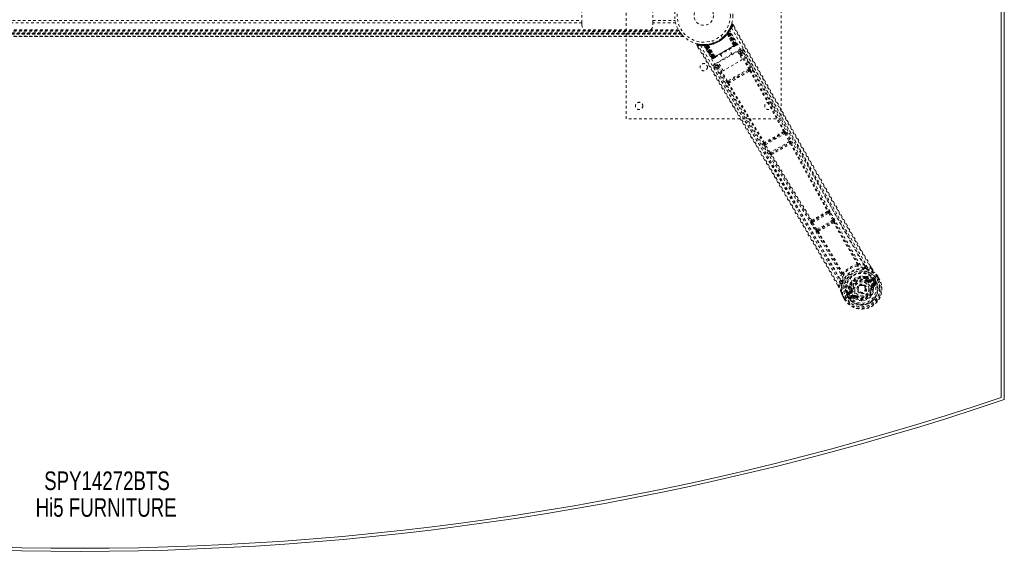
# Model space of a CAD drawing. Header units: inches. Extents: x 7.1 to 78.6, y 19.8 to 61.3.
# Tile 3 of 4: x 40.5 to 78.6, y 19.8 to 40.4. Entities that reach past the tile are written whole.
import ezdxf

# ---------------------------------------------------------------- set-up
doc = ezdxf.new("R2010")
doc.units = ezdxf.units.IN
doc.header["$MEASUREMENT"] = 0
doc.linetypes.add('SLD-Dashed', pattern=[0.075, 0.05, -0.025])
doc.linetypes.add('SLD-Solid', pattern=[0])
doc.layers.add('HI5-SYMBOLTEXT', color=5, linetype='SLD-Solid')
doc.styles.add('SLDTEXTSTYLE0', font='TXT', dxfattribs={"width": 0.75})

# ---------------------------------------------------------------- blocks, each defined once
blk = doc.blocks.new('SW_NOTE_0')
at = {"layer": 'HI5-SYMBOLTEXT', "color": 0, "char_height": 0.72, "attachment_point": 1, "style": 'SLDTEXTSTYLE0'}
for s, insert in [('SPY14272BTS', (0, 0.928)), ('Hi5 FURNITURE', (-0.332, -0.107))]:
    blk.add_mtext(s, dxfattribs=dict(at, insert=insert))

msp = doc.modelspace()

# ---------------------------------------------------------------- linework, layer by layer
at = {"color": 7, "linetype": 'SLD-Solid', "lineweight": 15}
for p, q in [((78.472, 55.348), (78.472, 25.767)), ((78.472, 25.767), (78.472, 55.348)), ((78.59, 55.432), (78.59, 25.682))]:
    msp.add_line(p, q, dxfattribs=at)
at = {"color": 7, "linetype": 'SLD-Dashed', "lineweight": 0}
for p, q in [((63.965, 36.557), (63.965, 44.557)), ((69.965, 44.557), (69.965, 36.557)), ((62.25, 40.276), (62.25, 40.839)), ((65, 40.276), (65, 40.839)), ((19.694, 40.002), (65.987, 40.002)), ((23.43, 40.36), (62.25, 40.36)), ((62.25, 40.276), (23.43, 40.276)), ((62.25, 40.192), (62.25, 40.276)), ((65, 40.36), (65.858, 40.36)), ((65.876, 40.276), (65, 40.276)), ((65, 40.276), (65, 40.192)), ((67.987, 40.08), (67.93, 39.974)), ((67.952, 40.012), (67.945, 39.999)), ((68.039, 40.212), (67.991, 40.091)), ((68.093, 40.217), (68.067, 40.203)), ((68.135, 40.143), (68.093, 40.217)), ((19.5, 39.752), (66.181, 39.752)), ((66.18, 39.752), (19.501, 39.752)), ((19.502, 39.752), (66.179, 39.752)), ((66.167, 39.764), (19.513, 39.764)), ((66.097, 39.842), (19.584, 39.842)), ((19.584, 39.842), (66.097, 39.842)), ((19.588, 39.847), (66.093, 39.847)), ((19.589, 39.848), (66.092, 39.848)), ((66.09, 39.851), (19.591, 39.851)), ((19.591, 39.851), (66.09, 39.851)), ((66.08, 39.863), (19.6, 39.863)), ((66.077, 39.867), (19.604, 39.867)), ((19.605, 39.869), (66.076, 39.869)), ((19.607, 39.871), (66.074, 39.871)), ((19.623, 39.893), (66.057, 39.893)), ((19.668, 39.959), (66.013, 39.959)), ((19.683, 39.984), (65.997, 39.984)), ((64.75, 39.942), (62.5, 39.942)), ((66.074, 39.871), (66.09, 39.851)), ((66.092, 39.848), (66.097, 39.842)), ((66.097, 39.842), (66.093, 39.847)), ((67.692, 39.699), (67.644, 39.782)), ((67.852, 39.861), (67.85, 39.859)), ((67.868, 39.839), (67.867, 39.837)), ((68.124, 39.383), (67.867, 39.837)), ((67.868, 39.839), (68.126, 39.383)), ((67.879, 39.896), (67.902, 39.879)), ((67.881, 39.899), (67.897, 39.923)), ((67.881, 39.899), (67.904, 39.882)), ((67.892, 39.916), (67.89, 39.912)), ((67.89, 39.912), (67.913, 39.895)), ((67.891, 39.885), (67.892, 39.886)), ((68.15, 39.398), (67.891, 39.885)), ((67.933, 39.951), (67.892, 39.886)), ((67.892, 39.916), (67.916, 39.899)), ((67.892, 39.886), (68.151, 39.399)), ((67.894, 39.917), (67.893, 39.916)), ((67.934, 39.98), (67.894, 39.917)), ((67.897, 39.923), (67.901, 39.928)), ((67.897, 39.923), (67.921, 39.907)), ((67.901, 39.928), (67.906, 39.936)), ((67.901, 39.928), (67.925, 39.912)), ((67.902, 39.879), (68.172, 39.411)), ((68.175, 39.413), (67.904, 39.882)), ((68.188, 39.42), (67.913, 39.895)), ((67.916, 39.899), (68.191, 39.422)), ((67.925, 39.912), (67.921, 39.907)), ((67.921, 39.907), (68.199, 39.426)), ((67.93, 39.942), (67.925, 39.941)), ((68.203, 39.429), (67.925, 39.912)), ((68.209, 39.428), (67.931, 39.954)), ((68.209, 39.433), (67.933, 39.951)), ((67.952, 39.983), (67.944, 39.97)), ((68.225, 39.442), (67.944, 39.97)), ((68.236, 39.448), (67.952, 39.983)), ((66.696, 39.41), (66.739, 39.338)), ((66.722, 39.426), (66.728, 39.455)), ((66.853, 39.44), (66.728, 39.455)), ((66.96, 39.43), (66.944, 39.43)), ((66.985, 39.416), (66.969, 39.416)), ((67.29, 38.902), (66.969, 39.416)), ((67.055, 39.433), (66.981, 39.43)), ((67.302, 38.909), (66.985, 39.416)), ((67.005, 39.419), (67.322, 38.916)), ((67.083, 39.419), (67.006, 39.416)), ((67.318, 38.918), (67.006, 39.416)), ((67.045, 39.404), (67.043, 39.433)), ((67.043, 39.433), (67.049, 39.433)), ((67.045, 39.404), (67.324, 38.921)), ((67.051, 39.404), (67.045, 39.404)), ((67.051, 39.404), (67.049, 39.433)), ((67.328, 38.924), (67.051, 39.404)), ((67.057, 39.434), (67.055, 39.433)), ((67.062, 39.434), (67.058, 39.434)), ((67.06, 39.405), (67.058, 39.434)), ((67.336, 38.928), (67.06, 39.405)), ((67.065, 39.405), (67.062, 39.434)), ((67.065, 39.405), (67.339, 38.93)), ((67.077, 39.435), (67.081, 39.436)), ((67.08, 39.407), (67.077, 39.435)), ((67.08, 39.407), (67.352, 38.937)), ((67.084, 39.407), (67.081, 39.436)), ((67.083, 39.419), (67.085, 39.42)), ((67.375, 38.951), (67.083, 39.419)), ((67.355, 38.939), (67.084, 39.407)), ((67.085, 39.42), (67.377, 38.952)), ((67.128, 39.442), (67.125, 39.441)), ((67.138, 39.417), (67.136, 39.417)), ((67.402, 38.965), (67.136, 39.417)), ((67.138, 39.417), (67.403, 38.967)), ((67.297, 39.582), (67.346, 39.499)), ((68.199, 39.426), (67.328, 38.924)), ((67.339, 38.93), (68.188, 39.42)), ((67.346, 39.499), (67.348, 39.5)), ((68.172, 39.411), (67.355, 38.939)), ((68.377, 39.255), (67.387, 38.683)), ((68.063, 39.046), (67.947, 39.248)), ((68.124, 39.383), (68.126, 39.383)), ((68.14, 39.359), (68.198, 39.392)), ((68.151, 39.399), (68.15, 39.398)), ((68.151, 39.399), (68.209, 39.433)), ((68.172, 39.411), (68.175, 39.413)), ((68.202, 39.395), (68.205, 39.397)), ((68.213, 39.401), (68.217, 39.404)), ((68.217, 39.404), (68.216, 39.406)), ((68.223, 39.407), (68.223, 39.407)), ((68.224, 39.408), (68.227, 39.41)), ((68.225, 39.442), (68.236, 39.448)), ((67.29, 38.902), (67.302, 38.909)), ((67.318, 38.918), (67.375, 38.951)), ((67.327, 38.891), (67.331, 38.892)), ((67.332, 38.893), (67.332, 38.893)), ((67.339, 38.897), (67.343, 38.899)), ((67.351, 38.903), (67.354, 38.905)), ((67.352, 38.937), (67.355, 38.939)), ((67.358, 38.908), (67.416, 38.941)), ((67.377, 38.952), (67.375, 38.951)), ((67.402, 38.965), (67.403, 38.967)), ((67.527, 38.737), (68.273, 39.167)), ((67.609, 39.053), (67.725, 38.851)), ((68.456, 38.85), (67.71, 38.42)), ((68.273, 39.167), (68.456, 38.85)), ((68.291, 39.135), (68.408, 39.203)), ((68.32, 39.086), (68.356, 39.107)), ((68.342, 39.047), (68.379, 39.068)), ((68.379, 39.068), (68.703, 38.493)), ((68.418, 39.09), (68.742, 38.515)), ((68.469, 39.186), (68.458, 39.199)), ((68.47, 39.184), (68.465, 39.192)), ((68.471, 39.182), (68.47, 39.184)), ((68.871, 38.474), (68.471, 39.183)), ((67.395, 38.586), (67.401, 38.569)), ((67.398, 38.576), (67.403, 38.568)), ((67.403, 38.568), (67.403, 38.566)), ((67.403, 38.566), (67.817, 37.865)), ((67.417, 38.631), (67.545, 38.705)), ((67.51, 38.566), (67.846, 37.998)), ((67.574, 38.655), (67.526, 38.628)), ((67.71, 38.42), (67.527, 38.737)), ((67.596, 38.616), (67.548, 38.589)), ((67.884, 38.021), (67.548, 38.589)), ((68.703, 38.493), (67.884, 38.021)), ((68.676, 38.427), (67.955, 38.011)), ((68.717, 38.45), (68.676, 38.427)), ((68.708, 38.391), (68.75, 38.416)), ((67.955, 38.011), (67.914, 37.987)), ((67.928, 37.941), (67.97, 37.965)), ((69.965, 36.557), (63.965, 36.557)), ((70.077, 36.024), (69.336, 35.596)), ((69.352, 35.553), (70.106, 35.989)), ((70.071, 36.023), (70.077, 36.024)), ((70.094, 36.084), (70.087, 36.083)), ((70.106, 35.989), (70.273, 35.678)), ((70.145, 36.01), (70.312, 35.699)), ((69.279, 35.617), (69.275, 35.611)), ((69.314, 35.53), (69.499, 35.23)), ((69.336, 35.596), (69.339, 35.601)), ((69.537, 35.254), (69.352, 35.553)), ((70.273, 35.678), (69.537, 35.254)), ((69.571, 35.221), (70.284, 35.632)), ((70.284, 35.632), (70.283, 35.632)), ((70.345, 35.614), (70.345, 35.615)), ((69.556, 35.159), (69.556, 35.159)), ((69.572, 35.221), (69.571, 35.221)), ((71.775, 32.938), (71.159, 32.582)), ((71.173, 32.538), (71.807, 32.904)), ((71.762, 32.935), (71.775, 32.938)), ((71.779, 32.995), (71.792, 32.998)), ((71.807, 32.904), (71.951, 32.631)), ((71.846, 32.925), (71.99, 32.651)), ((71.108, 32.607), (71.099, 32.597)), ((71.135, 32.514), (71.3, 32.253)), ((71.159, 32.582), (71.168, 32.592)), ((71.337, 32.277), (71.173, 32.538)), ((71.951, 32.631), (71.337, 32.277)), ((71.376, 32.247), (71.957, 32.583)), ((71.957, 32.583), (71.957, 32.582)), ((71.99, 32.651), (72.005, 32.621)), ((72.018, 32.563), (72.019, 32.564)), ((71.3, 32.253), (71.319, 32.225)), ((71.361, 32.184), (71.362, 32.184)), ((71.377, 32.247), (71.376, 32.247)), ((73.194, 30.871), (73.302, 30.804)), ((73.468, 30.766), (73.417, 30.854)), ((73.469, 30.766), (73.418, 30.854)), ((73.443, 30.752), (73.302, 30.804)), ((72.193, 30.029), (72.149, 30.106)), ((72.15, 30.107), (72.194, 30.03)), ((72.244, 30.193), (72.218, 30.045)), ((72.244, 30.193), (72.239, 30.32)), ((72.595, 30.077), (72.596, 30.098)), ((73.207, 30.451), (73.226, 30.442)), ((73.24, 30.386), (73.228, 30.405)), ((73.246, 30.421), (73.258, 30.402)), ((73.305, 30.271), (73.323, 30.294)), ((73.323, 30.294), (73.334, 30.288)), ((73.391, 30.286), (73.515, 30.329)), ((73.391, 30.286), (73.403, 30.264)), ((73.512, 30.365), (73.401, 30.326)), ((73.515, 30.329), (73.403, 30.264)), ((73.53, 30.303), (73.418, 30.238)), ((73.479, 30.133), (73.58, 30.191)), ((73.494, 30.107), (73.595, 30.165)), ((73.504, 30.089), (73.494, 30.107)), ((73.595, 30.165), (73.504, 30.089)), ((73.512, 30.365), (73.526, 30.361)), ((73.531, 30.359), (73.526, 30.361)), ((73.548, 30.341), (73.555, 30.33)), ((73.563, 30.327), (73.548, 30.341)), ((73.548, 30.069), (73.639, 30.149)), ((73.551, 30.237), (73.681, 30.312)), ((73.555, 30.33), (73.594, 30.263)), ((73.588, 30.343), (73.563, 30.327)), ((73.599, 30.266), (73.563, 30.327)), ((73.588, 30.343), (73.624, 30.281)), ((73.588, 30.343), (73.588, 30.343)), ((73.594, 30.263), (73.599, 30.266)), ((73.73, 30.341), (73.672, 30.441)), ((73.681, 30.312), (73.686, 30.315)), ((73.686, 30.315), (73.706, 30.326)), ((73.697, 30.456), (73.695, 30.459)), ((73.755, 30.353), (73.696, 30.455)), ((73.756, 30.355), (73.697, 30.456)), ((73.706, 30.326), (73.753, 30.353)), ((73.753, 30.353), (73.756, 30.355)), ((72.526, 29.728), (72.5, 29.715)), ((72.5, 29.715), (72.5, 29.715)), ((72.536, 29.652), (72.5, 29.715)), ((72.515, 29.777), (72.519, 29.792)), ((72.515, 29.777), (72.515, 29.772)), ((72.608, 29.868), (72.519, 29.792)), ((72.519, 29.792), (72.519, 29.792)), ((72.519, 29.792), (72.519, 29.792)), ((72.522, 29.748), (72.528, 29.737)), ((72.526, 29.729), (72.522, 29.748)), ((72.526, 29.728), (72.562, 29.667)), ((72.528, 29.737), (72.566, 29.669)), ((72.548, 29.771), (72.648, 29.857)), ((72.661, 29.836), (72.548, 29.771)), ((72.676, 29.81), (72.563, 29.745)), ((72.603, 30.05), (72.614, 30.031)), ((72.626, 30.057), (72.637, 30.038)), ((72.648, 29.857), (72.661, 29.836)), ((72.675, 29.92), (72.704, 29.924)), ((72.675, 29.907), (72.675, 29.92)), ((72.942, 29.893), (72.935, 29.907)), ((72.946, 29.886), (72.942, 29.893)), ((73.474, 30.021), (73.45, 30.018)), ((73.474, 30.031), (73.474, 30.021)), ((73.533, 30.029), (73.474, 30.021)), ((72.346, 29.68), (72.348, 29.677)), ((72.406, 29.575), (72.348, 29.677)), ((72.349, 29.677), (72.407, 29.575)), ((72.373, 29.691), (72.431, 29.591)), ((72.406, 29.575), (72.409, 29.577)), ((72.409, 29.577), (72.455, 29.604)), ((72.455, 29.604), (72.475, 29.616)), ((72.475, 29.616), (72.48, 29.619)), ((72.48, 29.619), (72.61, 29.694)), ((72.536, 29.652), (72.536, 29.652)), ((72.566, 29.669), (72.562, 29.667)), ((72.61, 29.694), (72.61, 29.694)), ((72.636, 29.646), (72.737, 29.704)), ((72.643, 29.573), (72.757, 29.612)), ((72.651, 29.62), (72.752, 29.678)), ((72.762, 29.66), (72.651, 29.62)), ((72.762, 29.66), (72.752, 29.678)), ((72.835, 29.653), (72.828, 29.658)), ((72.85, 29.672), (72.835, 29.653))]:
    msp.add_line(p, q, dxfattribs=at)
at = {"color": 7, "linetype": 'SLD-Dashed', "lineweight": 0, "flags": 128}
for points in [[(65.858, 40.36), (65.856, 40.371), (65.855, 40.379)], [(68.037, 40.077), (68.828, 38.697), (69.606, 37.311), (70.373, 35.922), (71.132, 34.532), (71.726, 33.444), (72.324, 32.362), (72.93, 31.291), (73.551, 30.237)], [(68.091, 40.216), (68.085, 40.221), (68.078, 40.226), (68.071, 40.229), (68.063, 40.231), (68.055, 40.229), (68.049, 40.226), (68.043, 40.221), (68.04, 40.214)], [(73.443, 30.752), (73.035, 31.456), (72.611, 32.192), (72.171, 32.958), (71.773, 33.655), (71.517, 34.104), (71.249, 34.576), (70.969, 35.068), (70.692, 35.558), (70.451, 35.983), (70.133, 36.546), (69.794, 37.145), (69.435, 37.78), (69.103, 38.369), (68.067, 40.203)], [(73.418, 30.854), (72.112, 33.121), (70.769, 35.482), (69.43, 37.851), (68.093, 40.217)], [(66.728, 39.452), (66.72, 39.452), (66.712, 39.45), (66.704, 39.446), (66.698, 39.441), (66.694, 39.435), (66.692, 39.427), (66.692, 39.42), (66.695, 39.413)], [(66.696, 39.411), (66.697, 39.41), (66.698, 39.412), (66.703, 39.415), (66.712, 39.42), (66.717, 39.423), (66.722, 39.426)], [(72.149, 30.106), (70.832, 32.381), (69.458, 34.727), (68.078, 37.069), (66.696, 39.411)], [(72.218, 30.045), (71.85, 30.685), (71.46, 31.361), (71.046, 32.072), (70.611, 32.82), (70.208, 33.508), (69.789, 34.223), (69.692, 34.388), (69.595, 34.554), (69.496, 34.721), (69.429, 34.836), (69.363, 34.948), (69.294, 35.064), (69.223, 35.186), (68.992, 35.577), (68.736, 36.012), (68.454, 36.49), (68.275, 36.793), (68.086, 37.113), (67.881, 37.46), (67.69, 37.784), (67.441, 38.206), (67.219, 38.581), (67.026, 38.91), (66.86, 39.191), (66.722, 39.426)], [(66.846, 39.389), (67.646, 38.014), (68.456, 36.647), (69.276, 35.288), (70.1, 33.937), (70.746, 32.878), (71.384, 31.819), (72.007, 30.759), (72.61, 29.694)], [(67.119, 39.442), (66.934, 39.43), (66.891, 39.435)], [(66.955, 39.428), (66.966, 39.421), (66.977, 39.412)], [(66.966, 39.421), (66.97, 39.417), (66.971, 39.416)], [(66.968, 39.395), (67.766, 38.025), (68.576, 36.662), (69.396, 35.308), (70.221, 33.961), (70.866, 32.906), (71.504, 31.85), (72.127, 30.791), (72.727, 29.727)], [(66.999, 39.43), (67.007, 39.431), (67.043, 39.433)], [(67.001, 39.422), (67.005, 39.417), (67.006, 39.416)], [(67.403, 38.967), (67.582, 39.07), (67.763, 39.175), (67.945, 39.28), (68.124, 39.383)], [(67.418, 38.942), (67.596, 39.045), (67.778, 39.15), (67.959, 39.255), (68.138, 39.358)], [(68.126, 39.383), (68.146, 39.378), (68.151, 39.377)], [(68.151, 39.377), (68.152, 39.388), (68.15, 39.398)], [(68.209, 39.433), (68.209, 39.432), (68.207, 39.431), (68.204, 39.43), (68.2, 39.427), (68.195, 39.424), (68.189, 39.421), (68.182, 39.417), (68.175, 39.413)], [(68.191, 39.422), (68.204, 39.429), (68.214, 39.436), (68.222, 39.44), (68.225, 39.442)], [(68.236, 39.448), (68.234, 39.447), (68.227, 39.443), (68.216, 39.436), (68.203, 39.429)], [(68.204, 39.398), (68.208, 39.4), (68.211, 39.4), (68.212, 39.401), (68.212, 39.401)], [(68.205, 39.397), (68.208, 39.399), (68.211, 39.4), (68.213, 39.401), (68.213, 39.402)], [(68.408, 39.203), (68.405, 39.207), (68.398, 39.219), (68.389, 39.235), (68.377, 39.255)], [(67.324, 38.921), (67.311, 38.914), (67.3, 38.908), (67.293, 38.903), (67.29, 38.902)], [(67.302, 38.909), (67.305, 38.91), (67.312, 38.915), (67.323, 38.921), (67.336, 38.928)], [(67.317, 38.918), (67.322, 38.912), (67.323, 38.911)], [(67.352, 38.937), (67.345, 38.933), (67.338, 38.93), (67.332, 38.926), (67.327, 38.923), (67.323, 38.921), (67.32, 38.919), (67.318, 38.918), (67.318, 38.918)], [(67.342, 38.899), (67.343, 38.899), (67.345, 38.9), (67.347, 38.902), (67.351, 38.903)], [(67.344, 38.9), (67.344, 38.9), (67.345, 38.901), (67.347, 38.902), (67.35, 38.905)], [(67.357, 38.907), (67.358, 38.908), (67.359, 38.908)], [(67.377, 38.952), (67.384, 38.945), (67.395, 38.941)], [(67.402, 38.965), (67.396, 38.945), (67.395, 38.941)], [(68.408, 39.203), (68.402, 39.166), (68.356, 39.107)], [(68.356, 39.107), (68.357, 39.106), (68.358, 39.104), (68.36, 39.1), (68.363, 39.095), (68.367, 39.089), (68.37, 39.083), (68.375, 39.076), (68.379, 39.068)], [(68.418, 39.09), (68.414, 39.088), (68.405, 39.083), (68.393, 39.076), (68.379, 39.068)], [(68.418, 39.09), (68.463, 39.149), (68.469, 39.182)], [(73.194, 30.871), (71.609, 33.636), (70.037, 36.409), (68.469, 39.186)], [(73.302, 30.804), (72.932, 31.445), (72.547, 32.114), (72.148, 32.811), (71.768, 33.476), (71.385, 34.15), (71.002, 34.825), (70.629, 35.483), (70.272, 36.114), (69.94, 36.703), (69.568, 37.362), (69.219, 37.98), (68.877, 38.587), (68.521, 39.216)], [(67.349, 38.539), (67.54, 38.215), (67.758, 37.846), (67.997, 37.441), (68.213, 37.075), (68.326, 36.884), (68.44, 36.692), (68.553, 36.5), (68.681, 36.283), (68.811, 36.063), (68.936, 35.85), (69.192, 35.416), (69.43, 35.013), (69.649, 34.641), (69.863, 34.277), (70.112, 33.854), (70.537, 33.129), (70.966, 32.397), (71.407, 31.639), (71.836, 30.9), (72.244, 30.193)], [(67.387, 38.683), (67.398, 38.664), (67.408, 38.647), (67.415, 38.636), (67.417, 38.631)], [(67.401, 38.569), (67.436, 38.556), (67.51, 38.566)], [(67.401, 38.569), (69.022, 35.823), (70.638, 33.075), (72.239, 30.32)], [(67.526, 38.628), (67.452, 38.618), (67.417, 38.631)], [(67.548, 38.589), (67.534, 38.581), (67.522, 38.573), (67.514, 38.568), (67.51, 38.566)], [(67.526, 38.628), (67.526, 38.627), (67.528, 38.624), (67.53, 38.621), (67.533, 38.616), (67.536, 38.61), (67.54, 38.603), (67.544, 38.596), (67.548, 38.589)], [(68.742, 38.515), (68.738, 38.513), (68.729, 38.508), (68.716, 38.501), (68.703, 38.493)], [(68.676, 38.427), (68.499, 38.324), (68.321, 38.221), (68.137, 38.116), (67.955, 38.011)], [(68.708, 38.391), (68.525, 38.285), (68.339, 38.178), (68.153, 38.071), (67.97, 37.965)], [(68.717, 38.45), (68.734, 38.456), (68.747, 38.454)], [(68.75, 38.416), (69.409, 37.242), (70.059, 36.064)], [(68.778, 38.434), (69.437, 37.26), (70.087, 36.083)], [(67.884, 38.021), (67.871, 38.013), (67.859, 38.005), (67.85, 38), (67.846, 37.998)], [(67.898, 37.926), (68.585, 36.769), (69.279, 35.617)], [(69.309, 35.632), (68.615, 36.784), (67.928, 37.941)], [(69.597, 37.098), (70.296, 35.828), (71.05, 34.44), (71.641, 33.353), (72.237, 32.273), (72.843, 31.204), (73.464, 30.152)], [(70.145, 36.01), (70.144, 36.009), (70.141, 36.008), (70.137, 36.006), (70.132, 36.003), (70.126, 36), (70.12, 35.996), (70.113, 35.993), (70.106, 35.989)], [(69.352, 35.553), (69.345, 35.549), (69.338, 35.545), (69.332, 35.541), (69.326, 35.538), (69.321, 35.535), (69.318, 35.532), (69.315, 35.531), (69.314, 35.53)], [(70.312, 35.699), (70.31, 35.698), (70.308, 35.697), (70.304, 35.695), (70.299, 35.692), (70.293, 35.689), (70.287, 35.686), (70.28, 35.682), (70.273, 35.678)], [(70.312, 35.699), (70.327, 35.669), (70.328, 35.668)], [(70.317, 35.595), (71.034, 34.281), (71.751, 32.973)], [(70.331, 35.629), (70.334, 35.628), (70.345, 35.614)], [(70.345, 35.614), (71.062, 34.302), (71.779, 32.995)], [(69.537, 35.254), (69.53, 35.249), (69.524, 35.245), (69.518, 35.241), (69.512, 35.238), (69.507, 35.235), (69.503, 35.233), (69.501, 35.231), (69.499, 35.23)], [(69.499, 35.23), (69.518, 35.202), (69.519, 35.2)], [(69.556, 35.159), (70.334, 33.881), (71.108, 32.607)], [(71.141, 32.621), (70.367, 33.896), (69.587, 35.174)], [(71.775, 32.938), (71.782, 32.937), (71.79, 32.93), (71.799, 32.919), (71.803, 32.912), (71.807, 32.904)], [(71.846, 32.925), (71.844, 32.924), (71.841, 32.922), (71.837, 32.92), (71.833, 32.918), (71.827, 32.915), (71.821, 32.911), (71.814, 32.908), (71.807, 32.904)], [(71.173, 32.538), (71.166, 32.534), (71.159, 32.53), (71.153, 32.526), (71.148, 32.522), (71.143, 32.519), (71.139, 32.517), (71.137, 32.515), (71.135, 32.514)], [(71.173, 32.538), (71.168, 32.545), (71.164, 32.552), (71.158, 32.566), (71.157, 32.576), (71.159, 32.582)], [(71.99, 32.651), (71.986, 32.649), (71.976, 32.644), (71.964, 32.638), (71.951, 32.631)], [(71.951, 32.631), (71.954, 32.623), (71.957, 32.615), (71.96, 32.6), (71.96, 32.589), (71.959, 32.585), (71.958, 32.583), (71.957, 32.583)], [(72.911, 30.923), (72.447, 31.728), (71.99, 32.541)], [(72.018, 32.564), (72.475, 31.751), (72.939, 30.946)], [(71.337, 32.277), (71.331, 32.272), (71.324, 32.268), (71.318, 32.265), (71.313, 32.261), (71.308, 32.258), (71.304, 32.256), (71.301, 32.254), (71.3, 32.253)], [(71.362, 32.184), (71.837, 31.383), (72.302, 30.579)], [(71.395, 32.198), (71.871, 31.396), (72.336, 30.591)], [(72.908, 30.908), (72.917, 30.903), (72.926, 30.901), (72.935, 30.901), (72.942, 30.905), (72.947, 30.912), (72.949, 30.92), (72.948, 30.93), (72.945, 30.94)], [(72.908, 30.908), (72.912, 30.915), (72.912, 30.919), (72.912, 30.921), (72.911, 30.923)], [(73.194, 30.871), (73.073, 30.914), (72.945, 30.94)], [(72.304, 30.57), (72.263, 30.447), (72.239, 30.32)], [(72.304, 30.57), (72.311, 30.562), (72.319, 30.557), (72.328, 30.555), (72.336, 30.556), (72.343, 30.56), (72.348, 30.567), (72.351, 30.576), (72.35, 30.586)], [(72.336, 30.591), (72.337, 30.589), (72.339, 30.588), (72.343, 30.587), (72.35, 30.586)], [(73.159, 30.777), (73.146, 30.78), (73.138, 30.782)], [(73.285, 30.748), (73.434, 30.691), (73.58, 30.597)], [(73.469, 30.766), (73.469, 30.766), (73.468, 30.766), (73.466, 30.765), (73.463, 30.763), (73.458, 30.761), (73.453, 30.758), (73.448, 30.755), (73.443, 30.752)], [(73.587, 30.589), (73.584, 30.594), (73.58, 30.597)], [(73.695, 30.459), (73.641, 30.53), (73.58, 30.597)], [(73.697, 30.456), (73.639, 30.532), (73.587, 30.589)], [(72.3, 30.179), (72.275, 30.022), (72.283, 29.849)], [(72.344, 30.324), (72.343, 30.316), (72.339, 30.303)], [(72.662, 30.236), (72.632, 30.188), (72.596, 30.098)], [(73.464, 30.152), (73.498, 30.082), (73.517, 30.005), (73.518, 29.925), (73.501, 29.846), (73.469, 29.77), (73.423, 29.701), (73.364, 29.641), (73.296, 29.593), (73.219, 29.558), (73.139, 29.537), (73.056, 29.531), (72.974, 29.541), (72.897, 29.567), (72.828, 29.608), (72.771, 29.662), (72.727, 29.727)], [(73.207, 30.451), (73.113, 30.465), (73.056, 30.463)], [(73.323, 30.294), (73.27, 30.333), (73.221, 30.36)], [(73.258, 30.402), (73.31, 30.374), (73.366, 30.332)], [(73.287, 30.247), (73.29, 30.251), (73.293, 30.256), (73.297, 30.26), (73.299, 30.263), (73.302, 30.266), (73.303, 30.268), (73.304, 30.27), (73.305, 30.271)], [(73.366, 30.332), (73.387, 30.324), (73.401, 30.326)], [(73.418, 30.238), (73.415, 30.243), (73.413, 30.248), (73.41, 30.252), (73.408, 30.256), (73.406, 30.26), (73.404, 30.262), (73.404, 30.264), (73.403, 30.264)], [(73.479, 30.133), (73.482, 30.128), (73.485, 30.123), (73.487, 30.118), (73.49, 30.115), (73.491, 30.111), (73.493, 30.109), (73.494, 30.107), (73.494, 30.107)], [(73.53, 30.303), (73.527, 30.308), (73.525, 30.313), (73.522, 30.317), (73.52, 30.321), (73.518, 30.324), (73.517, 30.327), (73.516, 30.328), (73.515, 30.329)], [(73.555, 30.33), (73.545, 30.315), (73.53, 30.303)], [(73.563, 30.327), (73.563, 30.327), (73.563, 30.327)], [(73.58, 30.191), (73.602, 30.199), (73.626, 30.197)], [(73.595, 30.165), (73.595, 30.166), (73.594, 30.167), (73.592, 30.17), (73.59, 30.173), (73.588, 30.177), (73.586, 30.181), (73.583, 30.186), (73.58, 30.191)], [(73.695, 30.459), (73.694, 30.459), (73.693, 30.458), (73.69, 30.456), (73.688, 30.453), (73.684, 30.451), (73.68, 30.448), (73.676, 30.444), (73.672, 30.441)], [(73.672, 30.441), (73.677, 30.444), (73.682, 30.447), (73.687, 30.45), (73.691, 30.452), (73.694, 30.454), (73.697, 30.455), (73.697, 30.456), (73.697, 30.456)], [(73.756, 30.355), (73.756, 30.355), (73.755, 30.355), (73.753, 30.353), (73.75, 30.352), (73.746, 30.35), (73.741, 30.347), (73.735, 30.344), (73.73, 30.341)], [(72.218, 30.045), (72.213, 30.042), (72.208, 30.039), (72.203, 30.036), (72.199, 30.033), (72.195, 30.031), (72.193, 30.03), (72.193, 30.029), (72.193, 30.029)], [(72.283, 29.849), (72.285, 29.843), (72.287, 29.838)], [(72.283, 29.849), (72.308, 29.772), (72.346, 29.68)], [(72.348, 29.677), (72.311, 29.765), (72.287, 29.838)], [(72.526, 29.728), (72.526, 29.728), (72.526, 29.729)], [(72.563, 29.745), (72.546, 29.738), (72.528, 29.737)], [(72.548, 29.771), (72.549, 29.77), (72.55, 29.769), (72.551, 29.766), (72.553, 29.763), (72.555, 29.759), (72.558, 29.755), (72.56, 29.75), (72.563, 29.745)], [(72.62, 29.901), (72.617, 29.879), (72.608, 29.868)], [(72.614, 30.031), (72.613, 29.971), (72.62, 29.901)], [(72.676, 29.81), (72.673, 29.815), (72.67, 29.819), (72.667, 29.824), (72.665, 29.828), (72.663, 29.831), (72.662, 29.833), (72.661, 29.835), (72.661, 29.836)], [(72.734, 29.928), (72.728, 29.927), (72.723, 29.926), (72.718, 29.926), (72.713, 29.925), (72.71, 29.924), (72.707, 29.924), (72.705, 29.924), (72.704, 29.924)], [(73.421, 30.015), (73.426, 30.015), (73.432, 30.016), (73.437, 30.017), (73.441, 30.017), (73.445, 30.018), (73.448, 30.018), (73.45, 30.018), (73.45, 30.018)], [(72.346, 29.68), (72.347, 29.681), (72.348, 29.681), (72.351, 29.682), (72.355, 29.684), (72.359, 29.685), (72.363, 29.687), (72.368, 29.689), (72.373, 29.691)], [(72.348, 29.677), (72.347, 29.676), (72.348, 29.677), (72.35, 29.678), (72.354, 29.68), (72.358, 29.682), (72.363, 29.685), (72.368, 29.688), (72.373, 29.691)], [(72.431, 29.591), (72.425, 29.588), (72.42, 29.584), (72.415, 29.582), (72.411, 29.579), (72.408, 29.577), (72.406, 29.576), (72.405, 29.575), (72.406, 29.575)], [(72.562, 29.667), (72.559, 29.665), (72.553, 29.662), (72.545, 29.657), (72.536, 29.652)], [(72.607, 29.609), (72.618, 29.63), (72.636, 29.646)], [(72.636, 29.646), (72.638, 29.641), (72.641, 29.636), (72.644, 29.631), (72.646, 29.628), (72.648, 29.624), (72.649, 29.622), (72.65, 29.62), (72.651, 29.62)], [(72.737, 29.704), (72.739, 29.699), (72.742, 29.694), (72.745, 29.69), (72.747, 29.686), (72.749, 29.683), (72.75, 29.68), (72.751, 29.679), (72.752, 29.678)], [(72.868, 29.696), (72.865, 29.691), (72.861, 29.687), (72.858, 29.683), (72.855, 29.679), (72.853, 29.676), (72.851, 29.674), (72.85, 29.672), (72.85, 29.672)]]:
    msp.add_lwpolyline(points, dxfattribs=at)
at = {"color": 7, "linetype": 'SLD-Dashed', "lineweight": 0}
for centre, radius in [((66.965, 40.557), 1.125), ((66.965, 40.557), 1.03), ((66.965, 40.557), 0.376), ((66.965, 38.557), 0.141), ((64.465, 37.057), 0.141), ((69.465, 37.057), 0.141), ((73.077, 29.971), 0.7), ((73.077, 29.971), 0.69), ((73.077, 29.971), 0.623), ((73.077, 29.971), 0.32), ((73.077, 29.971), 0.275), ((73.077, 29.971), 0.188), ((73.077, 29.971), 0.157), ((73.077, 29.971), 0.142), ((73.077, 29.971), 0.139), ((73.077, 29.971), 0.138)]:
    msp.add_circle(centre, radius, dxfattribs=at)
for centre, radius, start, end in [((62.5, 40.192), 0.25, 180, 270), ((64.75, 40.192), 0.25, 270, 360), ((66.97, 40.56), 1.13, 209.5815, 212.1294), ((66.965, 40.558), 1.158, 257.8714, 342.1368), ((67.209, 40.417), 0.846, 328.8026, 330.3418), ((66.966, 40.557), 1.127, 329.5249, 334.6585), ((67.971, 39.984), 0.0299, 150.3021, 208.0904), ((67.978, 39.998), 0.03, 151.0764, 208.0207), ((66.862, 40.767), 1.363, 324.4473, 329.5874), ((66.972, 40.555), 1.12, 334.6373, 342.102), ((68.011, 40.062), 0.03, 30.2575, 154.0793), ((66.947, 40.593), 1.206, 334.6778, 341.8734), ((68.067, 40.203), 0.03, 29.4674, 162.1545), ((68.034, 40.148), 0.0637, 58.5985, 85.805), ((66.94, 40.535), 1.092, 217.6141, 225.7632), ((66.949, 40.585), 1.19, 270.8801, 329.1199), ((66.965, 40.557), 1.127, 270.4732, 329.5268), ((66.966, 40.556), 1.155, 274.2142, 325.7857), ((66.966, 40.556), 1.155, 274.9104, 325.0896), ((66.966, 40.556), 1.155, 275.8866, 324.1134), ((66.984, 40.526), 1.12, 277.9257, 322.0744), ((67.884, 39.868), 0.0345, 194.8322, 241.044), ((67.883, 39.867), 0.031, 190.2226, 241.685), ((67.226, 40.192), 0.732, 331.2375, 335.2461), ((67.172, 40.412), 0.874, 323.5636, 325.4762), ((67.976, 39.846), 0.109, 121.2506, 150.4792), ((67.918, 39.901), 0.0297, 145.5268, 208.5208), ((67.917, 39.899), 0.0297, 145.4493, 208.5184), ((68.013, 39.845), 0.137, 119.4044, 143.517), ((67.159, 40.239), 0.826, 334.4251, 339.5914), ((67.183, 40.233), 0.805, 335.5296, 340.9267), ((67.151, 40.248), 0.844, 336.4939, 341.7217), ((67.96, 39.965), 0.0299, 149.2393, 208.2095), ((67.941, 39.943), 0.0429, 47.0146, 95.8227), ((-66.09, -37.731), 154.953, 28.89638, 30.09767), ((66.722, 39.426), 0.03, 77.8469, 210.5317), ((66.943, 40.584), 1.2, 258.1036, 265.3371), ((66.964, 40.551), 1.121, 257.8972, 265.3612), ((66.872, 39.404), 0.03, 85.9296, 209.7334), ((66.836, 40.754), 1.365, 270.4173, 275.5484), ((66.965, 40.557), 1.128, 265.3425, 270.4733), ((66.944, 39.4), 0.03, 31.9803, 88.9227), ((66.965, 40.548), 1.118, 268.9233, 269.8106), ((66.945, 39.359), 0.0707, 61.4584, 88.8937), ((66.966, 40.393), 0.963, 269.626, 272.5174), ((66.96, 39.4), 0.0299, 31.9078, 89.6971), ((66.964, 40.582), 1.154, 269.9245, 273.9568), ((67.009, 39.405), 0.0429, 144.1735, 192.9922), ((67.139, 40.236), 0.837, 258.2594, 263.5254), ((66.981, 39.4), 0.03, 46.8725, 91.2413), ((66.965, 40.557), 1.127, 270.7805, 275.7096), ((66.981, 39.4), 0.0299, 31.7998, 90.7502), ((67.138, 40.209), 0.808, 259.0823, 264.4627), ((67.143, 40.221), 0.816, 260.3786, 265.6044), ((67.058, 39.404), 0.0297, 31.4757, 94.476), ((67.059, 39.404), 0.0297, 31.4726, 94.5544), ((67.152, 40.149), 0.733, 264.7564, 268.7668), ((67.105, 39.418), 0.0311, 358.3234, 49.6447), ((67.104, 39.417), 0.0345, 358.9668, 45.1541), ((68.124, 39.381), 0.0266, 300.8097, 351.4342), ((68.125, 39.385), 0.0299, 300.1918, 28.2016), ((67.792, 39.184), 0.443, 27.1712, 30.9192), ((67.793, 39.184), 0.445, 27.1759, 30.9042), ((67.823, 39.201), 0.425, 27.0518, 30.9521), ((68.176, 39.42), 0.0353, 291.8162, 20.675), ((67.462, 38.997), 0.844, 28.4093, 30.2276), ((68.183, 39.418), 0.03, 300.0639, 28.0633), ((67.848, 39.216), 0.409, 26.9302, 30.9897), ((68.197, 39.429), 0.0315, 299.304, 332.3765), ((68.256, 39.293), 0.119, 105.9048, 109.5565), ((68.198, 39.428), 0.03, 323.4973, 28.0221), ((68.21, 39.434), 0.03, 300.0061, 28.0086), ((68.209, 39.434), 0.0305, 320.7087, 27.6495), ((68.43, 39.164), 0.105, 29.364, 120.0832), ((67.316, 38.918), 0.03, 211.9927, 299.9958), ((67.316, 38.919), 0.0305, 212.3649, 279.3708), ((67.327, 38.925), 0.03, 211.9775, 276.5659), ((67.343, 38.934), 0.03, 211.9321, 299.9374), ((68.032, 39.326), 0.816, 209.7635, 211.6435), ((67.327, 38.926), 0.0315, 267.9504, 300.6814), ((67.686, 39.122), 0.409, 209.0065, 213.0608), ((67.412, 38.81), 0.115, 130.0983, 133.9667), ((67.706, 39.134), 0.424, 209.0465, 212.9591), ((67.71, 39.136), 0.424, 209.0461, 212.9597), ((67.742, 39.154), 0.446, 209.0998, 212.8188), ((67.741, 39.154), 0.442, 209.0825, 212.836), ((67.401, 38.967), 0.0299, 211.7987, 299.8124), ((67.405, 38.965), 0.0265, 248.3658, 299.3847), ((68.379, 39.068), 0.0451, 29.619, 119.5733), ((68.43, 39.164), 0.045, 52.0115, 119.9784), ((69.929, 36.693), 2.889, 119.1646, 120.3544), ((67.439, 38.592), 0.105, 119.9128, 210.6399), ((68.818, 36.079), 2.865, 119.6412, 120.8411), ((67.44, 38.592), 0.045, 120.021, 187.9913), ((67.549, 38.589), 0.0451, 120.4244, 210.3582), ((68.64, 38.448), 0.0773, 1.6197, 35.4679), ((68.498, 38.359), 0.289, 14.9786, 32.6485), ((68.647, 38.368), 0.0652, 20.5405, 63.5538), ((68.681, 38.384), 0.0756, 25.3497, 61.8372), ((68.743, 38.416), 0.0384, 27.0802, 85.3625), ((68.627, 38.643), 0.258, 298.4455, 305.7743), ((68.103, 38.131), 0.289, 207.3523, 225.0236), ((67.955, 38.053), 0.0772, 204.5282, 238.3884), ((67.938, 37.948), 0.0456, 121.9208, 209.0057), ((67.793, 38.161), 0.258, 294.2213, 301.5588), ((67.989, 37.984), 0.075, 178.0038, 214.8098), ((68.021, 38.007), 0.0652, 176.4367, 219.4347), ((87.747, 4.563), 36.127, 119.3134, 120.6867), ((86.224, 7.201), 33.041, 119.2678, 120.7322), ((69.998, 36.186), 0.136, 296.7334, 311.1191), ((70.014, 36.03), 0.0567, 353.3892, 37.5183), ((70.048, 36.062), 0.0451, 300.5806, 28.0275), ((70.054, 36.063), 0.0451, 300.5538, 28.0599), ((70.048, 35.971), 0.0601, 16.8947, 61.4094), ((69.941, 35.924), 0.222, 22.8798, 46.3593), ((69.49, 35.664), 0.222, 193.6443, 217.1166), ((69.313, 35.635), 0.0451, 211.9421, 299.4421), ((69.235, 35.745), 0.136, 288.8666, 303.2774), ((69.317, 35.64), 0.0451, 211.9693, 299.423), ((69.362, 35.653), 0.057, 202.6064, 246.4878), ((69.396, 35.595), 0.0601, 178.6019, 223.0986), ((53.258, 64.298), 33.341, 299.2942, 300.7058), ((53.169, 64.453), 33.569, 299.2813, 300.7188), ((70.222, 35.642), 0.0626, 351.5359, 35.5248), ((70.305, 35.595), 0.0433, 52.7778, 120.2181), ((70.252, 35.57), 0.0697, 20.9144, 63.0656), ((70.306, 35.593), 0.0451, 28.3737, 119.3683), ((70.261, 35.707), 0.125, 296.4454, 312.2351), ((70.228, 35.605), 0.118, 4.6488, 32.0139), ((69.623, 35.256), 0.118, 207.9897, 235.3615), ((69.594, 35.279), 0.0626, 204.483, 248.456), ((69.594, 35.182), 0.0451, 120.6343, 211.6236), ((69.595, 35.182), 0.0451, 120.6348, 211.632), ((69.519, 35.276), 0.123, 287.6589, 303.6644), ((69.641, 35.218), 0.0697, 176.9386, 219.08), ((89.953, 0.741), 37.017, 119.455, 120.5447), ((87.905, 4.289), 32.881, 119.4018, 120.5981), ((71.71, 33.055), 0.0918, 296.0198, 318.5474), ((71.702, 32.937), 0.0607, 358.2998, 36.2287), ((71.739, 32.974), 0.0451, 300.8911, 27.4034), ((71.752, 32.977), 0.0451, 300.8625, 27.511), ((71.692, 32.867), 0.165, 20.5959, 52.3652), ((71.262, 32.619), 0.165, 187.6352, 219.4063), ((71.137, 32.621), 0.0451, 212.4909, 299.1353), ((71.09, 32.697), 0.092, 281.4623, 303.9909), ((71.146, 32.631), 0.0451, 212.6015, 299.1044), ((71.197, 32.646), 0.0612, 203.9343, 241.5388), ((54.979, 61.318), 33.376, 299.4251, 300.5748), ((55.339, 60.695), 32.709, 299.3987, 300.6012), ((71.978, 32.542), 0.0451, 27.8538, 118.9509), ((71.979, 32.543), 0.0451, 27.8557, 118.9597), ((71.909, 32.509), 0.0873, 21.8104, 56.8089), ((71.951, 32.621), 0.089, 296.1836, 319.6163), ((71.926, 32.571), 0.0933, 355.8674, 32.4636), ((71.401, 32.268), 0.0933, 207.5376, 244.1306), ((71.389, 32.304), 0.0588, 207.8404, 256.6296), ((71.399, 32.208), 0.0451, 121.0393, 212.1461), ((71.4, 32.208), 0.0451, 121.0449, 212.1503), ((71.346, 32.271), 0.0879, 280.2426, 303.9552), ((71.464, 32.252), 0.0872, 183.1891, 218.1917), ((73.084, 29.959), 0.965, 100.5266, 139.4745), ((73.048, 30.022), 0.844, 99.7729, 140.2273), ((72.89, 30.913), 0.0608, 283.4584, 26.3314), ((72.833, 30.886), 0.0786, 336.2657, 16.6737), ((72.764, 29.978), 0.888, 65.0294, 80.8692), ((72.874, 30.993), 0.0795, 297.4883, 323.9459), ((72.951, 30.953), 0.0143, 206.6178, 242.4738), ((73.14, 30.843), 0.0608, 268.0309, 27.62), ((73.077, 29.971), 0.787, 38.3239, 201.6761), ((72.294, 30.658), 0.0795, 276.0556, 302.5084), ((72.29, 30.571), 0.0143, 357.5525, 33.3762), ((72.355, 30.604), 0.0608, 213.6674, 316.5432), ((73.077, 29.971), 0.758, 38.3239, 201.6761), ((73.228, 30.246), 0.887, 159.1303, 174.9707), ((72.408, 30.64), 0.0786, 223.325, 263.7398), ((73.077, 29.971), 0.632, 36.0642, 203.9358), ((73.077, 29.971), 0.602, 36.2697, 203.7303), ((72.736, 28.613), 2.205, 75.5692, 78.9413), ((72.677, 30.96), 0.644, 340.7415, 345.9111), ((76.26, 33.117), 3.678, 220.0116, 223.237), ((74.523, 31.342), 1.201, 208.6554, 218.8152), ((72.291, 30.352), 0.0608, 212.3809, 331.9722), ((72.42, 30.812), 0.644, 254.0877, 259.2601), ((74.428, 29.587), 2.208, 161.0614, 164.4278), ((73.077, 29.971), 0.78, 210, 29.4852), ((73.077, 29.971), 0.78, 210.5288, 29.4712), ((73.077, 29.971), 0.75, 210.4562, 29.5438), ((73.004, 29.825), 0.491, 146.1266, 185.5131), ((73.077, 29.971), 0.629, 210.5444, 29.4557), ((73.077, 29.971), 0.599, 210.5443, 29.4557), ((72.629, 30.123), 0.0404, 217.2994, 262.7815), ((73.084, 29.96), 0.543, 209.366, 30.6339), ((73.096, 29.939), 0.494, 76.9723, 163.0276), ((73.083, 29.961), 0.453, 69.7481, 170.2512), ((73.068, 29.987), 0.476, 91.4716, 148.5277), ((73.074, 29.977), 0.411, 69.0117, 170.9886), ((73.077, 29.971), 0.376, 52.774, 187.226), ((73.077, 29.971), 0.346, 52.774, 187.2261), ((73.077, 29.971), 0.275, 0.0001, 179.9999), ((73.077, 29.971), 0.157, 95.1542, 140.0596), ((73.239, 29.955), 0.497, 54.8144, 93.6303), ((73.17, 30.436), 0.0404, 337.2292, 22.6933), ((73.201, 30.388), 0.0326, 31.6485, 77.8226), ((73.23, 30.39), 0.0305, 253.9344, 24.3666), ((73.203, 30.393), 0.0371, 299.2749, 349.8293), ((73.206, 30.403), 0.0444, 25.0094, 62.69), ((73.204, 30.45), 0.0506, 298.2477, 325.6809), ((73.216, 30.431), 0.0505, 298.2686, 325.7533), ((73.293, 29.985), 0.439, 60.0687, 96.0867), ((73.359, 30.341), 0.119, 232.7727, 300.0007), ((73.359, 30.341), 0.089, 232.774, 300), ((73.337, 30.321), 0.031, 241.5904, 20.0542), ((73.364, 30.336), 0.0567, 238.2288, 297.9768), ((73.375, 30.311), 0.0299, 301.0513, 29.0013), ((73.539, 30.03), 0.119, 120, 187.2269), ((73.539, 30.03), 0.089, 120, 187.226), ((73.344, 30.362), 0.242, 299.7354, 328.8242), ((73.545, 30.03), 0.0715, 124.7809, 179.761), ((73.519, 30.063), 0.0301, 12.3462, 118.5783), ((73.501, 30.356), 0.0305, 299.0389, 6.1719), ((73.48, 30.292), 0.0843, 35.3967, 52.6298), ((73.077, 29.971), 0.593, 22.3909, 29.4476), ((73.611, 30.14), 0.0299, 17.887, 121.9555), ((74.039, 29.517), 0.869, 118.48, 120.4352), ((73.435, 30.119), 0.206, 8.3448, 22.3359), ((73.672, 30.441), 0.03, 30.2178, 35.2738), ((71.167, 29.404), 1.202, 21.1862, 31.3433), ((68.762, 28.788), 3.678, 16.7625, 19.9878), ((72.533, 29.797), 0.0306, 233.831, 300.957), ((72.628, 29.792), 0.115, 189.6872, 202.2972), ((72.958, 29.791), 0.44, 143.935, 179.9015), ((72.639, 30.075), 0.0444, 177.3913, 214.9991), ((72.599, 30.1), 0.0506, 274.3261, 301.7448), ((72.634, 29.883), 0.0299, 210.9979, 298.9503), ((72.603, 29.943), 0.249, 271.7055, 299.8614), ((72.639, 30.048), 0.0305, 215.6319, 346.0665), ((72.61, 30.081), 0.0504, 274.2167, 301.7583), ((72.644, 29.921), 0.031, 220.1663, 358.1949), ((72.654, 30.073), 0.0326, 162.158, 208.3726), ((72.649, 30.073), 0.0371, 250.1682, 300.7275), ((72.618, 29.905), 0.0565, 301.9584, 1.562), ((72.616, 29.913), 0.089, 300, 7.226), ((73.132, 30.007), 0.465, 175.836, 190.795), ((72.616, 29.913), 0.119, 300.0018, 7.2237), ((72.796, 29.601), 0.119, 52.7751, 119.9994), ((73.077, 29.971), 0.459, 232.774, 7.226), ((73.077, 29.971), 0.275, 180.0001, 359.9999), ((73.077, 29.971), 0.4, 232.774, 7.226), ((73.077, 29.971), 0.376, 232.774, 7.226), ((73.077, 29.971), 0.346, 232.7738, 7.2262), ((73.578, 30.035), 0.0455, 131.3628, 187.4619), ((73.077, 29.971), 0.593, 210.5524, 217.6091), ((72.77, 29.735), 0.206, 217.657, 231.6609), ((72.665, 29.593), 0.0299, 118.0519, 222.0996), ((72.777, 29.635), 0.0301, 121.4551, 227.6195), ((72.796, 29.601), 0.089, 52.774, 120), ((72.772, 29.569), 0.0455, 52.5358, 108.6398), ((72.792, 29.596), 0.0714, 60.3136, 115.2503), ((73.935, 28.78), 1.404, 141.5639, 143.9862)]:
    msp.add_arc(centre, radius, start, end, dxfattribs=at)
at = {"color": 7, "linetype": 'SLD-Solid', "lineweight": 15}
for radius, start, end in [(111.709, 251.33535, 288.66465), (111.591, 251.37887, 288.62113), (111.591, 251.37887, 288.62113)]:
    msp.add_arc((42.84, 131.516), radius, start, end, dxfattribs=at)

# ---------------------------------------------------------------- block references
at = {"layer": 'HI5-SYMBOLTEXT', "color": 5}
msp.add_blockref('SW_NOTE_0', (41.452, 21.973), dxfattribs=at)

doc.saveas('drawing.dxf')
